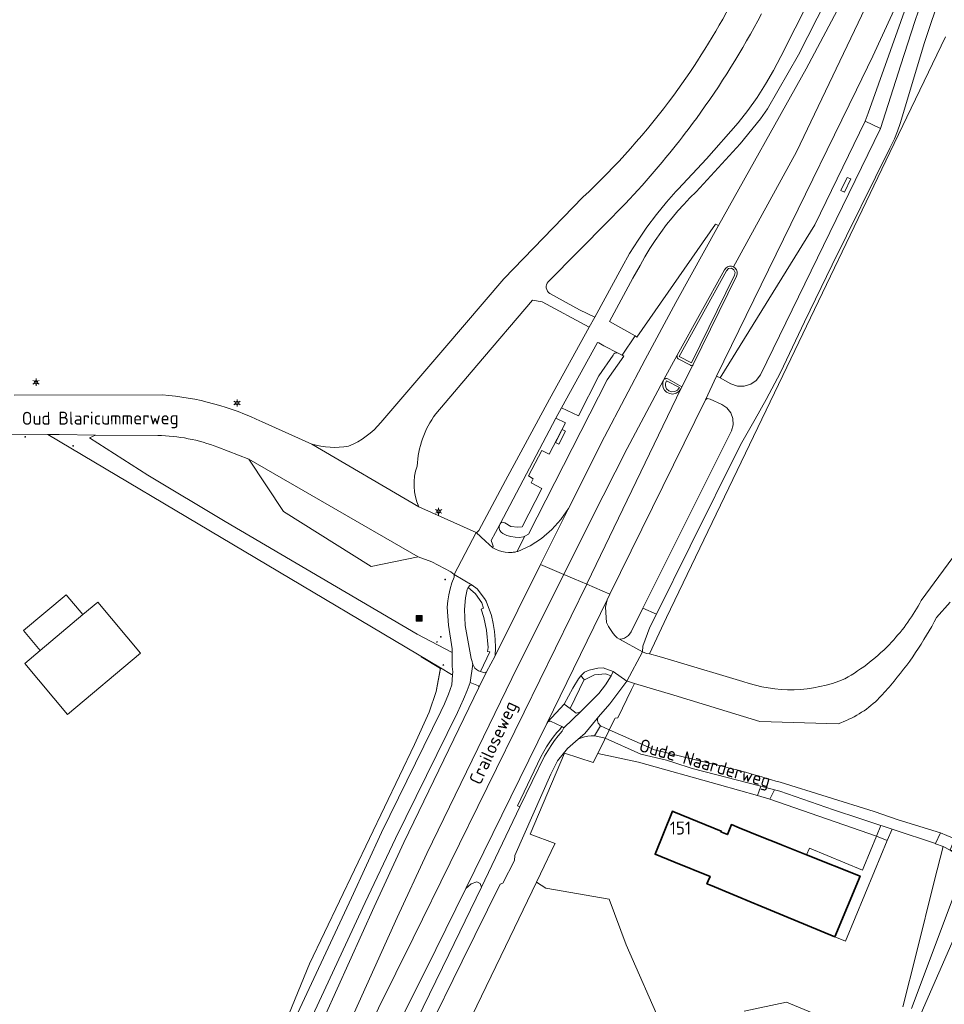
# Model space of a CAD drawing. Header units: metres. Extents: x 140853 to 145288, y 474558 to 480269.
# Tile 135 of 256: x 142909 to 143038, y 476568 to 476705. Entities that reach past the tile are written whole.
import ezdxf
from ezdxf.enums import TextEntityAlignment as Align

# ---------------------------------------------------------------- set-up
doc = ezdxf.new("R2010")
doc.units = ezdxf.units.M
doc.header["$MEASUREMENT"] = 0
for name, color, linetype, lineweight in [('B-WE-GR-BOS_GEMENGD-G', 40, 'Continuous', 13), ('B-WE-GR-BOS_LOOF-G', 40, 'Continuous', 13), ('B-WE-GR-GRAS-G', 60, 'Continuous', 13), ('B-WE-GR-GRAS_KRUIDENRIJK-G', 80, 'Continuous', 18), ('B-WE-GR-HEIDE-G', 200, 'Continuous', 13), ('B-WE-IE-MEUBILAIR_WEGMEUBILAIR-S', 7, 'Continuous', 18), ('B-WE-IE-TERREINAFSCHEIDING_KUNSTMATIG_HEKWERK-G', 20, 'IE-TERREINAFSCHEIDING-KUNSTMATIG', 18), ('B-WE-KL-ET_LS_OV_LICHTMAST-S', 190, 'Continuous', 18), ('B-WE-OG-BEBOUWING-G', 7, 'Continuous', 35), ('B-WE-OG-BEBOUWING_BIJGEBOUW-G', 7, 'Continuous', 18), ('B-WE-OG-BEBOUWING_HUISNUMMER-T18', 10, 'Continuous', 18), ('B-WE-OG-BEBOUWING_LUIFEL-G', 7, 'Continuous', 18), ('B-WE-OG-BEBOUWING_STRAATNAAM-T18', 10, 'Continuous', 18), ('B-WE-OG-TERREIN_ERF-G', 7, 'Continuous', 18), ('B-WE-VH-ONVERHARD-G', 252, 'Continuous', 18), ('B-WE-VH-VERHARDING_ASFALT-G', 252, 'Continuous', 18), ('B-WE-VH-VERHARDING_BETON-G', 252, 'Continuous', 18), ('B-WE-VH-VERHARDING_BETONSTRAATSTEEN-G', 252, 'Continuous', 18), ('B-WE-VH-VERHARDING_GRASBETONSTEEN-G', 70, 'Continuous', 18), ('B-WE-VH-VERHARDING_HALFVERHARDING-G', 252, 'Continuous', 18), ('B-WE-VH-VERHARDING_HALFVERHARDING_GRAVEL-G', 252, 'Continuous', 18), ('B-WE-VH-VERHARDING_TEGEL-G', 252, 'Continuous', 18), ('X-XX-XX-ALGEMEEN-S', 7, 'Continuous', 18)]:
    doc.layers.add(name, color=color, linetype=linetype, lineweight=lineweight)
doc.styles.add('NLCS-ISO', font='txt')
doc.linetypes.add('IE-TERREINAFSCHEIDING-KUNSTMATIG', pattern='A,4,[82,NLCS.shx,S=0.75,R=90,X=0,Y=0],4,-2', length=10)

# ---------------------------------------------------------------- blocks, each defined once
blk = doc.blocks.new('SIE-WEG_AFVALBAK-SO')
at = {"linetype": 'ByBlock', "lineweight": 18}
h = blk.add_hatch(color=0, dxfattribs=at)
h.dxf.hatch_style = 1
h.paths.add_polyline_path([(-1.5, -1.5), (1.5, -1.5), (1.5, 1.5), (-1.5, 1.5)])
at = {"color": 0, "linetype": 'ByBlock', "lineweight": 18}
for points in [[(-2, -2), (2, -2), (2, 2), (-2, 2)], [(-1.5, -1.5), (1.5, -1.5), (1.5, 1.5), (-1.5, 1.5)]]:
    blk.add_lwpolyline(points, close=True, dxfattribs=at)
blk = doc.blocks.new('SIE-WEG_AFVALBAK_TYPE_01')
for radius in [0.25, 0.156]:
    blk.add_circle((0, 0), radius)
blk = doc.blocks.new('B-SIE-WEG_LICHTMAST-SO')
at = {"ltscale": 0.1}
for p, q in [((-1.1, 0.63), (-2.19, 1.27)), ((0, 1.27), (0, 2.53)), ((1.1, 0.63), (2.19, 1.27)), ((-1.1, -0.63), (-2.19, -1.27)), ((0, -1.27), (0, -2.53)), ((1.1, -0.63), (2.19, -1.27))]:
    blk.add_line(p, q, dxfattribs=at)
at = {"flags": 128}
for points in [[(-1.16, 0.5), (1.16, 0.5)], [(-1.16, -0.5), (1.16, -0.5)]]:
    blk.add_lwpolyline(points, dxfattribs=at)
at = {"ltscale": 0.1}
blk.add_circle((0, 0), 1.27, dxfattribs=at)
at = {"style": 'NLCS-ISO'}
blk.add_attdef('TYPE', text='', height=1.8, dxfattribs=at).set_placement((0, 2.53), align=Align.BOTTOM_CENTER)

msp = doc.modelspace()

# ---------------------------------------------------------------- linework, layer by layer
at = {"layer": 'B-WE-GR-BOS_GEMENGD-G', "ltscale": 0.2, "flags": 128}
for points in [[(142908.301, 476652.841), (142928.941, 476652.876), (142928.941, 476652.876, -0.0933097), (142942.799, 476649.107), (142942.799, 476649.107), (142949.696, 476646.015), (142949.696, 476646.015, 0.1154523), (142954.798, 476645.744), (142954.798, 476645.744, 0.1245964), (142959.309, 476649.026), (142959.309, 476649.026), (142968.181, 476659.4), (142976.404, 476668.984), (142987.364, 476680.333), (142987.364, 476680.333, 0.0467156), (143000, 476694.541), (143000, 476694.541, 0.0378891), (143008.194, 476707.677), (143008.194, 476707.677), (143025.283, 476750), (143030.163, 476761.616), (143038.839, 476784.953), (143047.114, 476813.136)], [(143012.206, 476705.835, -0.0360078), (143003.145, 476691.315), (143003.145, 476691.315, -0.0108779), (143000, 476687.193), (143000, 476687.193, -0.0287074), (142990.892, 476677.036), (142990.892, 476677.036), (142982.539, 476668.581), (142982.539, 476668.581, 0.4652907), (142982.77, 476666.98), (142982.77, 476666.98), (142986.896, 476664.693), (142989.011, 476663.689), (142992.799, 476670.577), (142993.874, 476672.503), (142995.035, 476674.379), (142996.277, 476676.202), (142997.6, 476677.967), (142999, 476679.672), (142999.319, 476680.039), (142999.641, 476680.404), (142999.967, 476680.765), (143000.297, 476681.123), (143000.63, 476681.477), (143004.556, 476685.681), (143008.969, 476690.669), (143010.321, 476692.405), (143011.591, 476694.202), (143012.776, 476696.056), (143013.875, 476697.962), (143014.885, 476699.917), (143020.899, 476711.879)]]:
    msp.add_lwpolyline(points, format="xyb", dxfattribs=at)
at = {"layer": 'B-WE-GR-BOS_LOOF-G', "ltscale": 0.2, "flags": 128}
for points in [[(143037.768, 476702.631), (143030.044, 476686.556), (143015.719, 476656.726), (142999, 476621.914), (142996.635, 476616.88), (142997.962, 476616.486), (143000, 476615.88), (143009.612, 476613.024), (143009.612, 476613.024, 0.188218), (143023.787, 476613.382), (143023.787, 476613.382, 0.0763334), (143030.281, 476618.496), (143030.281, 476618.496, 0.0657319), (143034.414, 476624.285), (143034.414, 476624.285), (143037.49, 476628.472), (143040.885, 476633.075)], [(143038.435, 476624.035), (143036.533, 476621.932), (143036.533, 476621.932, -0.0579186), (143030.164, 476612.498), (143030.164, 476612.498, -0.0139781), (143028.323, 476610.471), (143028.323, 476610.471, -0.1069585), (143022.869, 476607.148), (143022.869, 476607.148), (143011.977, 476607.44), (143000, 476611.091), (142994.538, 476612.756), (142994.114, 476611.882), (142992.216, 476607.968), (142991.856, 476607.932), (142991.046, 476606.289), (142997.325, 476603.492), (143005.124, 476601.63), (143005.124, 476601.63, -0.0149867), (143014.808, 476598.993), (143014.808, 476598.993), (143027.865, 476594.913), (143031.218, 476593.772), (143037.077, 476591.977), (143037.975, 476591.601)]]:
    msp.add_lwpolyline(points, format="xyb", dxfattribs=at)
msp.add_lwpolyline([(143107.677, 476564.139), (143073.945, 476574.987), (143071.762, 476575.703), (143070.247, 476576.2), (143066.434, 476577.516), (143060.919, 476579.979), (143057.056, 476581.511), (143050.384, 476584.42), (143043.363, 476587.435), (143033.757, 476565.421)], dxfattribs=at)
msp.add_lwpolyline([(142969.947, 476562.373), (142982.125, 476563.642), (142996.049, 476564.566), (142998.454, 476564.903), (142993.397, 476576.382), (142991.031, 476582.757), (142982.201, 476584.295), (142980.913, 476585.091), (142976.615, 476576.187), (142969.947, 476562.373)], close=True, dxfattribs=at)
at = {"layer": 'B-WE-GR-GRAS-G', "ltscale": 0.2, "flags": 128}
for points in [[(143012.097, 476598.451), (143002.557, 476600.929), (143000, 476601.745), (142999, 476602.064), (142995.451, 476602.928), (142990.474, 476605.111), (142990.379, 476604.917), (142989.429, 476602.978), (142995.101, 476601.808), (143006.345, 476598.627), (143011.661, 476597.17), (143012.097, 476598.451)], [(143028.194, 476591.504), (143028.78, 476592.987), (143025.874, 476593.949), (143022.219, 476595.159), (143014.747, 476597.763), (143013.99, 476597.96), (143013.374, 476596.639), (143028.194, 476591.504)], [(143029.671, 476590.891), (143030.353, 476592.467), (143028.977, 476592.922), (143028.78, 476592.987), (143028.194, 476591.504), (143029.671, 476590.891)]]:
    msp.add_lwpolyline(points, close=True, dxfattribs=at)
at = {"layer": 'B-WE-GR-GRAS_KRUIDENRIJK-G', "ltscale": 0.2, "flags": 128}
for points in [[(143036.69, 476713.705), (143034.637, 476714.631), (143034.619, 476714.589), (143034.678, 476713.529), (143027.049, 476692.05), (143026.632, 476690.936), (143028.745, 476689.907), (143031.552, 476698.77), (143032.522, 476701.777), (143033.521, 476704.774), (143034.549, 476707.761), (143035.606, 476710.738), (143036.69, 476713.705)], [(142991.588, 476658.409), (142991.671, 476658.552), (142991.796, 476658.659), (142991.949, 476658.719), (142992.114, 476658.726), (142992.28, 476658.673), (142990.275, 476659.701), (142989.612, 476660.087), (142989.408, 476660.153), (142984.408, 476651.077), (142986.772, 476649.955), (142989.583, 476655.516), (142991.588, 476658.409)], [(143008.013, 476647.882), (143008.252, 476648.71), (143008.224, 476649.572), (143007.931, 476650.383), (143007.401, 476651.064), (143006.688, 476651.548), (143005.056, 476652.263), (143004.654, 476652.339), (143004.408, 476652.187), (142991.132, 476625.148), (142990.738, 476624.345), (142990.515, 476623.359), (142990.603, 476621.901), (142990.678, 476621.23), (142990.928, 476620.653), (142991.298, 476620.087), (142991.589, 476619.68), (142991.842, 476619.361), (142991.982, 476619.21), (142992.146, 476619.071), (142992.469, 476618.89), (142992.676, 476618.91), (142993.165, 476619.049), (142993.694, 476619.398), (142994.081, 476619.935), (142995.706, 476623.195), (143008.013, 476647.882)], [(142980.481, 476641.212), (142979.809, 476641.588), (142981.672, 476645.111), (142982.691, 476644.599), (142984.936, 476648.989), (142983.633, 476649.643), (142975.886, 476634.943), (142975.983, 476635.057), (142976.113, 476635.132), (142976.26, 476635.159), (142976.408, 476635.136), (142976.539, 476635.064), (142977.381, 476634.576), (142978.331, 476634.462), (142978.918, 476634.526), (142981.667, 476639.86), (142980.181, 476640.614), (142980.481, 476641.212)], [(142979.322, 476633.203), (142979.119, 476633.137), (142978.533, 476633.056), (142977.941, 476633.06), (142977.356, 476633.151), (142976.791, 476633.326), (142976.257, 476633.581), (142976.021, 476633.755), (142975.849, 476633.992), (142975.755, 476634.269), (142975.749, 476634.562), (142975.832, 476634.843), (142974.617, 476632.6), (142974.796, 476632.127), (142974.903, 476631.843), (142974.844, 476631.611), (142975.215, 476631.421), (142975.65, 476631.224), (142976.106, 476631.077), (142976.575, 476630.983), (142977.051, 476630.944), (142977.529, 476630.959), (142977.666, 476630.974), (142977.803, 476630.993), (142977.939, 476631.016), (142978.075, 476631.044), (142978.209, 476631.077), (142978.337, 476631.106), (142978.308, 476631.212), (142979.322, 476633.203)], [(142971.441, 476626.091), (142971.273, 476625.822), (142971.042, 476624.627), (142970.906, 476623.011), (142971.026, 476620.815), (142971.86, 476616.205), (142971.991, 476615.774), (142972.001, 476615.7), (142972.014, 476615.627), (142972.031, 476615.554), (142972.051, 476615.482), (142972.074, 476615.412), (142972.201, 476615.134), (142972.376, 476614.884), (142972.595, 476614.671), (142972.849, 476614.501), (142973.129, 476614.381), (142974.438, 476617.13), (142974.129, 476617.165), (142974.195, 476617.736), (142973.996, 476620.162), (142973.603, 476621.903), (142973.24, 476623.058), (142973.579, 476623.212), (142973.337, 476623.937), (142972.433, 476625.207), (142971.441, 476626.091)], [(142987.533, 476613.303), (142987.085, 476613.8), (142986.75, 476613.38), (142985.988, 476612.1), (142984.784, 476609.876), (142985.601, 476609.249), (142987.533, 476613.303)], [(142991.292, 476613.777), (142990.502, 476614.093), (142988.966, 476613.955), (142987.588, 476613.241), (142987.533, 476613.303), (142985.601, 476609.249), (142986.438, 476608.606), (142986.794, 476608.681), (142987.119, 476608.883), (142989.585, 476611.347), (142990.503, 476612.538), (142991.292, 476613.777)], [(142993.564, 476613.053), (142993.493, 476613.074), (142991.13, 476609.903), (142989.56, 476608.077), (142989.467, 476607.924), (142989.414, 476607.753), (142989.405, 476607.575), (142989.441, 476607.399), (142989.519, 476607.238), (142989.821, 476606.839), (142991.046, 476606.289), (142991.856, 476607.932), (142992.216, 476607.968), (142994.114, 476611.882), (142994.538, 476612.756), (142994.537, 476612.756), (142993.564, 476613.053)], [(142978.619, 476595.578), (142978.27, 476595.726), (142981.545, 476602.547), (142981.924, 476603.256), (142982.334, 476603.948), (142982.774, 476604.622), (142983.242, 476605.275), (142983.739, 476605.908), (142984.164, 476606.35), (142984.426, 476606.731), (142982.855, 476607.478), (142982.509, 476607.392), (142982.361, 476607.19), (142971.104, 476584.248), (142971.832, 476584.874), (142972.629, 476585.135), (142973.119, 476584.919), (142973.265, 476584.425), (142978.619, 476595.578)]]:
    msp.add_lwpolyline(points, close=True, dxfattribs=at)
for points in [[(143037.194, 476708.802), (143034.868, 476701.861), (143031.484, 476690.585), (143031.096, 476689.539), (143030.67, 476688.455), (143030.041, 476687.156), (143022.038, 476670.947), (143018.184, 476663.033), (143014.825, 476655.995), (143012.861, 476652.217), (143011.334, 476649.483), (143009.29, 476645.909), (143002.303, 476631.832), (142997.586, 476622.392), (142996.681, 476620.581), (142995.691, 476617.918), (142995.676, 476617.15), (142996.235, 476616.902), (142996.635, 476616.88), (142999, 476621.914), (143015.719, 476656.726), (143030.044, 476686.556), (143037.768, 476702.631)], [(143021.218, 476707.836), (143017.343, 476700.165), (143013.039, 476692.629), (143012.059, 476691.235), (143009.242, 476687.793), (143003.119, 476681.105), (143002.24, 476680.242), (143001.388, 476679.353), (143000.563, 476678.439), (142999.767, 476677.499), (142999, 476676.536), (142998.191, 476675.451), (142997.42, 476674.339), (142996.686, 476673.202), (142995.991, 476672.04), (142995.336, 476670.856), (142994.315, 476669.102), (142991.06, 476663.074), (142994.634, 476661.057), (142994.872, 476660.911), (143005.785, 476676.615), (143006.209, 476676.397), (143018.404, 476698.197), (143022.739, 476706.329)], [(142946.389, 476564.052), (142955.197, 476582.912), (142959.395, 476592.023), (142967.614, 476608.856), (142968.153, 476609.896), (142968.699, 476611.227), (142969.152, 476612.548), (142969.262, 476613.921), (142969.262, 476613.921), (142969.101, 476614.006), (142967.605, 476614.896), (142966.972, 476611.6), (142966.012, 476608.762), (142963.986, 476604.252), (142949.359, 476573.753), (142941.622, 476554.827)], [(142949.8, 476562.682), (142958.369, 476581.661), (142962.506, 476590.619), (142972.897, 476612.19), (142972.897, 476612.19), (142972.871, 476612.41), (142971.7, 476612.894), (142971.289, 476611.764), (142970.797, 476610.533), (142969.938, 476608.721), (142961.328, 476591.193), (142957.093, 476582.286), (142948.31, 476563.347)], [(142969.947, 476562.373), (142976.615, 476576.187), (142980.913, 476585.091), (142981.491, 476586.289), (142983.485, 476590.42), (142983.51, 476590.472), (142980.067, 476591.781), (142984.824, 476603.047), (142988.824, 476601.743), (142989.429, 476602.978), (142990.379, 476604.917), (142990.379, 476604.917), (142990.474, 476605.111), (142989.011, 476605.453), (142989.005, 476605.453), (142988.542, 476605.462), (142988.075, 476605.42), (142987.615, 476605.329), (142987.168, 476605.19), (142986.738, 476605.004), (142985.249, 476603.717), (142983.854, 476601.994), (142982.937, 476600.146), (142977.928, 476588.81), (142977.856, 476588.124), (142976.247, 476584.989), (142975.866, 476584.847), (142970.588, 476574.128), (142960.698, 476553.908)], [(142958.891, 476554.808), (142968.755, 476575.031), (142973.265, 476584.425), (142973.265, 476584.425), (142973.119, 476584.919), (142972.629, 476585.135), (142971.832, 476584.874), (142971.104, 476584.248), (142966.942, 476575.766), (142957.27, 476556.308)]]:
    msp.add_lwpolyline(points, dxfattribs=at)
for points in [[(142981.723, 476665.793), (142980.36, 476666.035), (142972.615, 476656.963), (142966.912, 476650.216), (142966.912, 476650.216, 0.1449683), (142964.33, 476642.96), (142964.33, 476642.96, 0.1981256), (142964.591, 476637.312), (142964.591, 476637.312), (142972.546, 476633.719), (142972.656, 476633.753), (142972.918, 476633.996), (142976.612, 476640.957), (142982.747, 476652.257), (142988.226, 476662.273), (142981.723, 476665.793)], [(142919.645, 476647.246), (142918.815, 476646.873), (142926.901, 476641.719), (142937.671, 476635.272), (142964.32, 476619.61), (142969.22, 476617.059), (142969.221, 476617.552), (142968.714, 476620.841), (142968.519, 476623.352), (142968.602, 476624.209), (142968.74, 476625.059), (142968.93, 476625.899), (142969.172, 476626.725), (142969.466, 476627.534), (142969.501, 476627.898), (142969.024, 476628.271), (142966.367, 476629.651), (142964.463, 476630.328), (142957.967, 476629.017), (142945.739, 476636.662), (142940.935, 476643.944), (142936.617, 476645.598), (142936.617, 476645.598, 0.088383), (142928.29, 476647.218), (142928.29, 476647.218), (142919.645, 476647.246)]]:
    msp.add_lwpolyline(points, format="xyb", close=True, dxfattribs=at)
at = {"layer": 'B-WE-GR-HEIDE-G', "ltscale": 0.2, "flags": 128}
for points in [[(143033.069, 476567.541), (143040.663, 476587.809), (143040.414, 476588.261), (143038.403, 476589.569), (143037.449, 476590.047), (143036.223, 476585.207), (143033.761, 476575.304), (143031.857, 476567.774)], [(143030.184, 476562.383), (143015.688, 476568.428), (143009.784, 476567.185)]]:
    msp.add_lwpolyline(points, dxfattribs=at)
at = {"layer": 'B-WE-IE-TERREINAFSCHEIDING_KUNSTMATIG_HEKWERK-G', "ltscale": 0.2, "flags": 128}
msp.add_lwpolyline([(142964.91, 476616.452), (142967.594, 476614.838), (142966.972, 476611.6), (142966.012, 476608.762), (142963.986, 476604.252), (142949.359, 476573.753), (142936.079, 476541.269), (142926.495, 476522.854), (142913.313, 476500), (142912.714, 476499)], dxfattribs=at)
at = {"layer": 'B-WE-OG-BEBOUWING-G', "ltscale": 0.2, "flags": 128}
msp.add_lwpolyline([(143000, 476587.944), (143005.042, 476585.911), (143004.788, 476585.298), (143004.62, 476584.893), (143005.089, 476584.699), (143011.326, 476582.111), (143011.557, 476582.015), (143022.391, 476577.52), (143025.894, 476585.962), (143018.46, 476588.919), (143014.993, 476590.298), (143014.662, 476590.431), (143012.077, 476591.473), (143009.107, 476592.671), (143008.021, 476593.109), (143007.756, 476592.453), (143007.463, 476591.727), (143006.564, 476592.09), (143006.617, 476592.22), (143000, 476594.888), (142999.818, 476594.961), (142997.41, 476588.988), (143000, 476587.944)], close=True, dxfattribs=at)
at = {"layer": 'B-WE-OG-BEBOUWING_BIJGEBOUW-G', "ltscale": 0.2, "flags": 128}
msp.add_lwpolyline([(142911.931, 476617.325), (142909.786, 476615.526), (142915.737, 476608.431), (142925.891, 476616.948), (142919.94, 476624.043), (142917.869, 476622.306), (142911.931, 476617.325)], close=True, dxfattribs=at)
at = {"layer": 'B-WE-OG-BEBOUWING_LUIFEL-G', "ltscale": 0.2, "flags": 128}
msp.add_lwpolyline([(142911.931, 476617.325), (142917.869, 476622.306), (142915.555, 476625.064), (142909.618, 476620.083), (142911.931, 476617.325)], close=True, dxfattribs=at)
at = {"layer": 'B-WE-OG-TERREIN_ERF-G', "ltscale": 0.2, "flags": 128}
for points in [[(142941.622, 476554.827), (142949.359, 476573.753), (142963.986, 476604.252), (142966.012, 476608.762), (142966.972, 476611.6), (142967.605, 476614.896), (142913.02, 476647.356), (142902.449, 476647.383)], [(143031.857, 476567.774), (143033.761, 476575.304), (143036.223, 476585.207), (143037.449, 476590.047), (143036.37, 476590.454), (143036.379, 476590.472), (143030.51, 476592.415), (143030.353, 476592.467), (143029.671, 476590.891), (143027.899, 476586.621), (143023.869, 476576.907), (143022.391, 476577.52), (143011.557, 476582.015), (143011.326, 476582.111), (143005.089, 476584.699), (143004.62, 476584.893), (143004.788, 476585.298), (143005.042, 476585.911), (143000, 476587.944), (142997.41, 476588.988), (142999.818, 476594.961), (143000, 476594.888), (143006.617, 476592.22), (143006.564, 476592.09), (143007.463, 476591.727), (143007.756, 476592.453), (143008.021, 476593.109), (143009.107, 476592.671), (143012.077, 476591.473), (143014.662, 476590.431), (143014.993, 476590.298), (143018.46, 476588.919), (143018.85, 476589.859), (143026.239, 476586.793), (143026.422, 476587.234), (143028.194, 476591.504), (143013.374, 476596.639), (143011.661, 476597.17), (143006.345, 476598.627), (142995.101, 476601.808), (142989.429, 476602.978), (142988.824, 476601.743), (142984.824, 476603.047), (142980.067, 476591.781), (142980.067, 476591.781), (142983.51, 476590.472), (142983.485, 476590.42), (142981.491, 476586.289), (142980.913, 476585.091), (142982.201, 476584.295), (142991.031, 476582.757), (142993.397, 476576.382), (142998.454, 476564.903)], [(143009.784, 476567.185), (143015.688, 476568.428), (143030.184, 476562.383)]]:
    msp.add_lwpolyline(points, dxfattribs=at)
msp.add_lwpolyline([(143018.46, 476588.919), (143025.894, 476585.962), (143022.391, 476577.52), (143023.869, 476576.907), (143027.899, 476586.621), (143029.671, 476590.891), (143028.194, 476591.504), (143026.422, 476587.234), (143026.239, 476586.793), (143018.85, 476589.859), (143018.46, 476588.919)], close=True, dxfattribs=at)
at = {"layer": 'B-WE-VH-ONVERHARD-G', "ltscale": 0.2, "flags": 128}
msp.add_lwpolyline([(142918.815, 476646.873), (142919.645, 476647.246), (142914.561, 476647.352), (142913.02, 476647.356), (142967.605, 476614.896), (142969.101, 476614.006), (142969.262, 476613.921), (142969.297, 476614.359), (142969.218, 476615.093), (142969.22, 476617.059), (142964.32, 476619.61), (142937.671, 476635.272), (142926.901, 476641.719), (142918.815, 476646.873)], close=True, dxfattribs=at)
msp.add_lwpolyline([(143033.757, 476565.421), (143043.363, 476587.435), (143042.925, 476587.623), (143038.423, 476589.615), (143038.403, 476589.569), (143040.414, 476588.261), (143040.663, 476587.809), (143033.069, 476567.541)], dxfattribs=at)
at = {"layer": 'B-WE-VH-VERHARDING_ASFALT-G', "ltscale": 0.2, "flags": 128}
for points in [[(143031.147, 476716.203), (143028.207, 476717.528), (143022.739, 476706.329), (143018.404, 476698.197), (143006.209, 476676.397), (143000.293, 476665.697), (142996.031, 476657.792), (142990.399, 476647.022), (142985.388, 476637.086), (142981.487, 476629.269), (142984.717, 476627.889), (142988.522, 476635.514), (142993.518, 476645.42), (142998.597, 476654.922), (142998.633, 476654.99), (143000.498, 476658.397), (143007.06, 476670.246), (143007.231, 476670.484), (143007.467, 476670.657), (143007.746, 476670.747), (143008.039, 476670.746), (143008.317, 476670.654), (143017.047, 476686.649), (143031.147, 476716.203)], [(143002.644, 476656.983), (143002.562, 476656.938), (143002.5, 476656.925), (143002.436, 476656.927), (143002.375, 476656.944), (143002.319, 476656.976), (143000.616, 476657.892), (143000.54, 476657.973), (143000.488, 476658.071), (143000.463, 476658.18), (143000.466, 476658.291), (143000.498, 476658.397), (142998.633, 476654.99), (142998.708, 476655.057), (142998.776, 476655.092), (142998.848, 476655.117), (142998.924, 476655.132), (142999, 476655.135), (142999.18, 476655.098), (143001.134, 476654.001), (143002.644, 476656.983)], [(142984.717, 476627.889), (142986.155, 476627.274), (142987.904, 476626.527), (142987.984, 476626.69), (143000.992, 476653.712), (143000.712, 476653.343), (143000.325, 476653.09), (142999.874, 476652.985), (142999.414, 476653.038), (142999, 476653.245), (142998.737, 476653.502), (142998.553, 476653.822), (142998.464, 476654.179), (142998.475, 476654.547), (142998.597, 476654.922), (142993.518, 476645.42), (142988.522, 476635.514), (142984.717, 476627.889)], [(142940.935, 476643.944), (142945.739, 476636.662), (142957.967, 476629.017), (142964.463, 476630.328), (142940.935, 476643.944)], [(142981.487, 476629.269), (142985.388, 476637.086), (142984.33, 476635.528), (142983.072, 476634.126), (142981.635, 476632.908), (142980.047, 476631.895), (142978.337, 476631.106), (142978.209, 476631.077), (142978.075, 476631.044), (142977.939, 476631.016), (142977.803, 476630.993), (142977.666, 476630.974), (142977.529, 476630.959), (142977.051, 476630.944), (142976.575, 476630.983), (142976.106, 476631.077), (142975.65, 476631.224), (142975.215, 476631.421), (142974.844, 476631.611), (142973.834, 476632.538), (142972.546, 476633.719), (142969.501, 476627.898), (142971.988, 476626.427), (142972.692, 476625.893), (142973.703, 476624.575), (142973.913, 476624.16), (142974.663, 476622.183), (142974.909, 476621.083), (142975.083, 476619.969), (142975.183, 476618.846), (142975.209, 476617.718), (142975.161, 476616.592), (142981.487, 476629.269)], [(142939.467, 476538.678), (142942.634, 476537.171), (142947.444, 476548.097), (142953.013, 476561.278), (142961.558, 476580.205), (142965.674, 476589.116), (142978.306, 476615.041), (142984.717, 476627.889), (142981.487, 476629.269), (142975.161, 476616.592), (142973.972, 476614.36), (142972.897, 476612.19), (142962.506, 476590.619), (142958.369, 476581.661), (142949.8, 476562.682), (142944.225, 476549.486), (142939.467, 476538.678)], [(142943.428, 476536.793), (142946.056, 476541.789), (142954.134, 476557.875), (142963.798, 476577.318), (142979.212, 476608.732), (142987.904, 476626.527), (142986.155, 476627.274), (142984.717, 476627.889), (142978.306, 476615.041), (142965.674, 476589.116), (142961.558, 476580.205), (142953.013, 476561.278), (142947.444, 476548.097), (142942.634, 476537.171), (142942.734, 476537.123), (142943.428, 476536.793)], [(142987.904, 476626.527), (142979.212, 476608.732), (142963.798, 476577.318), (142954.134, 476557.875), (142946.056, 476541.789), (142943.428, 476536.793), (142946.597, 476535.285), (142949.174, 476540.186), (142957.27, 476556.308), (142966.942, 476575.766), (142971.104, 476584.248), (142982.361, 476607.19), (142990.738, 476624.345), (142991.132, 476625.148), (142987.904, 476626.527)], [(142991.57, 476614.398), (142993.493, 476613.074), (142995.676, 476617.15), (142992.469, 476618.89), (142992.146, 476619.071), (142991.982, 476619.21), (142991.842, 476619.361), (142991.589, 476619.68), (142991.298, 476620.087), (142990.928, 476620.653), (142990.678, 476621.23), (142990.603, 476621.901), (142990.515, 476623.359), (142990.738, 476624.345), (142982.361, 476607.19), (142982.509, 476607.392), (142984.784, 476609.876), (142985.988, 476612.1), (142986.75, 476613.38), (142987.085, 476613.8), (142987.619, 476614.33), (142988.262, 476614.607), (142989.447, 476614.87), (142990.185, 476614.92), (142991.57, 476614.398)], [(142997.586, 476622.392), (142995.706, 476623.195), (142994.081, 476619.935), (142993.694, 476619.398), (142993.165, 476619.049), (142992.676, 476618.91), (142992.469, 476618.89), (142995.676, 476617.15), (142995.691, 476617.918), (142996.681, 476620.581), (142997.586, 476622.392)], [(142973.972, 476614.36), (142973.677, 476614.196), (142973.129, 476614.381), (142972.849, 476614.501), (142972.595, 476614.671), (142972.376, 476614.884), (142972.201, 476615.134), (142972.074, 476615.412), (142971.7, 476612.894), (142972.871, 476612.41), (142972.897, 476612.19), (142973.972, 476614.36)]]:
    msp.add_lwpolyline(points, close=True, dxfattribs=at)
for points in [[(143031.147, 476716.203), (143017.047, 476686.649), (143008.317, 476670.654), (143008.552, 476670.48), (143008.722, 476670.241), (143008.809, 476669.961), (143008.804, 476669.669), (143008.708, 476669.392), (143002.716, 476657.075), (143002.685, 476657.025), (143002.644, 476656.983), (143001.134, 476654.001), (143001.021, 476653.773), (143001.007, 476653.742), (143000.992, 476653.712), (142987.984, 476626.69), (142987.904, 476626.527), (142991.132, 476625.148), (143004.408, 476652.187), (143005.931, 476655.487), (143005.931, 476655.487), (143015.259, 476674.536), (143025.399, 476695.297), (143027.657, 476699.966), (143030.361, 476705.781)], [(143020.899, 476711.879), (143014.885, 476699.917), (143013.875, 476697.962), (143012.776, 476696.056), (143011.591, 476694.202), (143010.321, 476692.405), (143008.969, 476690.669), (143004.556, 476685.681), (143000.63, 476681.477), (143000.297, 476681.123), (142999.967, 476680.765), (142999.641, 476680.404), (142999.319, 476680.039), (142999, 476679.672), (142997.6, 476677.967), (142996.277, 476676.202), (142995.035, 476674.379), (142993.874, 476672.503), (142992.799, 476670.577), (142989.011, 476663.689), (142988.226, 476662.273), (142982.747, 476652.257), (142976.612, 476640.957), (142972.918, 476633.996), (142972.656, 476633.753), (142972.546, 476633.719), (142973.834, 476632.538), (142974.844, 476631.611), (142974.903, 476631.843), (142974.796, 476632.127), (142974.617, 476632.6), (142975.832, 476634.843), (142975.886, 476634.943), (142983.633, 476649.643), (142984.408, 476651.077), (142989.408, 476660.153), (142989.612, 476660.087), (142990.275, 476659.701), (142992.28, 476658.673), (142992.28, 476658.673), (142992.813, 476658.389), (142994.634, 476661.057), (142991.06, 476663.074), (142994.315, 476669.102), (142995.336, 476670.856), (142995.991, 476672.04), (142996.686, 476673.202), (142997.42, 476674.339), (142998.191, 476675.451), (142999, 476676.536), (142999.767, 476677.499), (143000.563, 476678.439), (143001.388, 476679.353), (143002.24, 476680.242), (143003.119, 476681.105), (143009.242, 476687.793), (143012.059, 476691.235), (143013.039, 476692.629), (143017.343, 476700.165), (143021.218, 476707.836)], [(143034.549, 476707.761), (143033.521, 476704.774), (143032.522, 476701.777), (143031.552, 476698.77), (143028.745, 476689.907), (143012.048, 476655.644), (143011.48, 476654.884), (143010.705, 476654.338), (143009.799, 476654.058), (143008.851, 476654.071), (143007.953, 476654.378), (143006.461, 476655.218), (143005.931, 476655.487), (143004.408, 476652.187), (143004.654, 476652.339), (143005.056, 476652.263), (143006.688, 476651.548), (143007.401, 476651.064), (143007.931, 476650.383), (143008.224, 476649.572), (143008.252, 476648.71), (143008.013, 476647.882), (142995.706, 476623.195), (142997.586, 476622.392), (143002.303, 476631.832), (143009.29, 476645.909), (143011.334, 476649.483), (143012.861, 476652.217), (143014.825, 476655.995), (143018.184, 476663.033), (143022.038, 476670.947), (143030.041, 476687.156), (143030.67, 476688.455), (143031.096, 476689.539), (143031.484, 476690.585), (143034.868, 476701.861), (143034.868, 476701.861), (143037.194, 476708.802)], [(142948.31, 476563.347), (142957.093, 476582.286), (142961.328, 476591.193), (142969.938, 476608.721), (142970.797, 476610.533), (142971.289, 476611.764), (142971.7, 476612.894), (142971.7, 476612.894), (142972.074, 476615.412), (142972.051, 476615.482), (142972.031, 476615.554), (142972.014, 476615.627), (142972.001, 476615.7), (142971.991, 476615.774), (142971.86, 476616.205), (142971.026, 476620.815), (142970.906, 476623.011), (142971.042, 476624.627), (142971.273, 476625.822), (142971.441, 476626.091), (142971.641, 476626.341), (142971.988, 476626.427), (142969.501, 476627.898), (142969.466, 476627.534), (142969.172, 476626.725), (142968.93, 476625.899), (142968.74, 476625.059), (142968.602, 476624.209), (142968.519, 476623.352), (142968.714, 476620.841), (142969.221, 476617.552), (142969.22, 476617.059), (142969.218, 476615.093), (142969.297, 476614.359), (142969.262, 476613.921), (142969.152, 476612.548), (142968.699, 476611.227), (142968.153, 476609.896), (142967.614, 476608.856), (142959.395, 476592.023), (142955.197, 476582.912), (142946.389, 476564.052)], [(142960.698, 476553.908), (142970.588, 476574.128), (142975.866, 476584.847), (142976.247, 476584.989), (142977.856, 476588.124), (142977.928, 476588.81), (142982.937, 476600.146), (142983.854, 476601.994), (142985.249, 476603.717), (142986.738, 476605.004), (142987.632, 476605.777), (142989.366, 476607.851), (142989.56, 476608.077), (142991.13, 476609.903), (142993.493, 476613.074), (142991.57, 476614.398), (142991.292, 476613.777), (142990.503, 476612.538), (142989.585, 476611.347), (142987.119, 476608.883), (142984.746, 476606.58), (142984.511, 476606.124), (142983.959, 476605.47), (142983.435, 476604.792), (142982.942, 476604.091), (142982.481, 476603.37), (142982.051, 476602.629), (142978.619, 476595.578), (142973.265, 476584.425), (142968.755, 476575.031), (142958.891, 476554.808)]]:
    msp.add_lwpolyline(points, dxfattribs=at)
for points in [[(143008.194, 476707.677, -0.0378891), (143000, 476694.541), (143000, 476694.541, -0.0467156), (142987.364, 476680.333), (142987.364, 476680.333), (142976.404, 476668.984), (142968.181, 476659.4), (142959.309, 476649.026), (142959.309, 476649.026, -0.1245964), (142954.798, 476645.744), (142954.798, 476645.744, -0.1154523), (142949.696, 476646.015), (142949.696, 476646.015), (142964.591, 476637.312), (142964.591, 476637.312, -0.1981256), (142964.33, 476642.96), (142964.33, 476642.96, -0.1449683), (142966.912, 476650.216), (142966.912, 476650.216), (142972.615, 476656.963), (142980.36, 476666.035), (142981.723, 476665.793), (142988.226, 476662.273), (142989.011, 476663.689), (142986.896, 476664.693), (142982.77, 476666.98), (142982.77, 476666.98, -0.4652907), (142982.539, 476668.581), (142982.539, 476668.581), (142990.892, 476677.036), (142990.892, 476677.036, 0.0287074), (143000, 476687.193), (143000, 476687.193, 0.0108779), (143003.145, 476691.315), (143003.145, 476691.315, 0.0360078), (143012.206, 476705.835)], [(142902.449, 476647.383), (142913.02, 476647.356), (142914.561, 476647.352), (142919.645, 476647.246), (142928.29, 476647.218), (142928.29, 476647.218, -0.088383), (142936.617, 476645.598), (142936.617, 476645.598), (142940.935, 476643.944), (142964.463, 476630.328), (142966.367, 476629.651), (142969.024, 476628.271), (142969.501, 476627.898), (142972.546, 476633.719), (142964.591, 476637.312), (142949.696, 476646.015), (142949.696, 476646.015), (142942.799, 476649.107), (142942.799, 476649.107, 0.0933097), (142928.941, 476652.876), (142928.941, 476652.876), (142908.301, 476652.841)], [(143040.885, 476633.075), (143037.49, 476628.472), (143034.414, 476624.285), (143034.414, 476624.285, -0.0657319), (143030.281, 476618.496), (143030.281, 476618.496, -0.0763334), (143023.787, 476613.382), (143023.787, 476613.382, -0.188218), (143009.612, 476613.024), (143009.612, 476613.024), (143000, 476615.88), (142997.962, 476616.486), (142996.635, 476616.88), (142996.235, 476616.902), (142995.676, 476617.15), (142993.493, 476613.074), (142993.564, 476613.053), (142994.537, 476612.756), (142994.538, 476612.756), (143000, 476611.091), (143011.977, 476607.44), (143022.869, 476607.148), (143022.869, 476607.148, 0.1069585), (143028.323, 476610.471), (143028.323, 476610.471, 0.0139781), (143030.164, 476612.498), (143030.164, 476612.498, 0.0579186), (143036.533, 476621.932), (143036.533, 476621.932), (143038.435, 476624.035)]]:
    msp.add_lwpolyline(points, format="xyb", dxfattribs=at)
at = {"layer": 'B-WE-VH-VERHARDING_BETON-G', "ltscale": 0.2, "flags": 128}
for points in [[(143026.632, 476690.936), (143027.049, 476692.05), (143034.678, 476713.529), (143034.022, 476713.819), (143030.361, 476705.781), (143027.657, 476699.966), (143025.399, 476695.297), (143015.259, 476674.536), (143005.931, 476655.487), (143006.461, 476655.218), (143019.595, 476676.495), (143026.632, 476690.936)], [(143006.209, 476676.397), (143005.785, 476676.615), (142994.872, 476660.911), (142994.634, 476661.057), (142992.813, 476658.389), (142993.055, 476658.268), (142990.755, 476654.956), (142979.82, 476633.486), (142979.322, 476633.203), (142978.308, 476631.212), (142978.337, 476631.106), (142980.047, 476631.895), (142981.635, 476632.908), (142983.072, 476634.126), (142984.33, 476635.528), (142985.388, 476637.086), (142990.399, 476647.022), (142996.031, 476657.792), (143000.293, 476665.697), (143006.209, 476676.397)], [(143008.317, 476670.654), (143008.039, 476670.746), (143007.746, 476670.747), (143007.467, 476670.657), (143007.231, 476670.484), (143007.06, 476670.246), (143000.498, 476658.397), (143000.466, 476658.291), (143000.463, 476658.18), (143000.488, 476658.071), (143000.54, 476657.973), (143000.616, 476657.892), (143002.319, 476656.976), (143002.375, 476656.944), (143002.436, 476656.927), (143002.5, 476656.925), (143002.562, 476656.938), (143002.644, 476656.983), (143002.685, 476657.025), (143002.716, 476657.075), (143008.708, 476669.392), (143008.804, 476669.669), (143008.809, 476669.961), (143008.722, 476670.241), (143008.552, 476670.48), (143008.317, 476670.654)], [(143008.452, 476669.503), (143002.465, 476657.315), (143000.752, 476658.185), (143007.317, 476670.135), (143007.61, 476670.415), (143008.013, 476670.466), (143008.367, 476670.269), (143008.535, 476669.9), (143008.452, 476669.503)], [(142999, 476655.135), (142998.924, 476655.132), (142998.848, 476655.117), (142998.776, 476655.092), (142998.708, 476655.057), (142998.633, 476654.99), (142998.597, 476654.922), (142998.475, 476654.547), (142998.464, 476654.179), (142998.553, 476653.822), (142998.737, 476653.502), (142999, 476653.245), (142999.414, 476653.038), (142999.874, 476652.985), (143000.325, 476653.09), (143000.712, 476653.343), (143000.992, 476653.712), (143001.007, 476653.742), (143001.021, 476653.773), (143001.134, 476654.001), (142999.18, 476655.098), (142999, 476655.135)], [(142999, 476654.81), (143000.787, 476653.885), (143000.533, 476653.533), (143000.156, 476653.318), (142999.724, 476653.278), (142999.314, 476653.421), (142999, 476653.72), (142998.899, 476653.926), (142998.847, 476654.15), (142998.847, 476654.38), (142998.899, 476654.604), (142999, 476654.81)]]:
    msp.add_lwpolyline(points, close=True, dxfattribs=at)
at = {"layer": 'B-WE-VH-VERHARDING_BETONSTRAATSTEEN-G', "ltscale": 0.2, "flags": 128}
for points in [[(143008.452, 476669.503), (143008.535, 476669.9), (143008.367, 476670.269), (143008.013, 476670.466), (143007.61, 476670.415), (143007.317, 476670.135), (143000.752, 476658.185), (143002.465, 476657.315), (143008.452, 476669.503)], [(143000.787, 476653.885), (142999, 476654.81), (142998.899, 476654.604), (142998.847, 476654.38), (142998.847, 476654.15), (142998.899, 476653.926), (142999, 476653.72), (142999.314, 476653.421), (142999.724, 476653.278), (143000.156, 476653.318), (143000.533, 476653.533), (143000.787, 476653.885)]]:
    msp.add_lwpolyline(points, close=True, dxfattribs=at)
at = {"layer": 'B-WE-VH-VERHARDING_GRASBETONSTEEN-G', "ltscale": 0.2, "flags": 128}
for points in [[(142974.663, 476622.183), (142973.913, 476624.16), (142973.703, 476624.575), (142972.692, 476625.893), (142971.988, 476626.427), (142971.641, 476626.341), (142971.441, 476626.091), (142972.433, 476625.207), (142973.337, 476623.937), (142973.579, 476623.212), (142973.24, 476623.058), (142973.603, 476621.903), (142973.996, 476620.162), (142974.195, 476617.736), (142974.129, 476617.165), (142974.438, 476617.13), (142973.129, 476614.381), (142973.677, 476614.196), (142973.972, 476614.36), (142975.161, 476616.592), (142975.209, 476617.718), (142975.183, 476618.846), (142975.083, 476619.969), (142974.909, 476621.083), (142974.663, 476622.183)], [(142991.57, 476614.398), (142990.185, 476614.92), (142989.447, 476614.87), (142988.262, 476614.607), (142987.619, 476614.33), (142987.085, 476613.8), (142987.533, 476613.303), (142987.588, 476613.241), (142988.966, 476613.955), (142990.502, 476614.093), (142991.292, 476613.777), (142991.57, 476614.398)], [(142982.051, 476602.629), (142982.481, 476603.37), (142982.942, 476604.091), (142983.435, 476604.792), (142983.959, 476605.47), (142984.511, 476606.124), (142984.746, 476606.58), (142984.426, 476606.731), (142984.164, 476606.35), (142983.739, 476605.908), (142983.242, 476605.275), (142982.774, 476604.622), (142982.334, 476603.948), (142981.924, 476603.256), (142981.545, 476602.547), (142978.27, 476595.726), (142978.619, 476595.578), (142982.051, 476602.629)]]:
    msp.add_lwpolyline(points, close=True, dxfattribs=at)
at = {"layer": 'B-WE-VH-VERHARDING_HALFVERHARDING-G', "ltscale": 0.2, "flags": 128}
for points in [[(143023.243, 476681.294), (143023.734, 476681.07), (143024.627, 476682.886), (143024.123, 476683.095), (143023.243, 476681.294)], [(142990.917, 476606.023), (142991.046, 476606.289), (142989.821, 476606.839), (142989.146, 476605.693), (142989.005, 476605.453), (142989.011, 476605.453), (142990.474, 476605.111), (142990.917, 476606.023)]]:
    msp.add_lwpolyline(points, close=True, dxfattribs=at)
at = {"layer": 'B-WE-VH-VERHARDING_HALFVERHARDING_GRAVEL-G', "ltscale": 0.2, "flags": 128}
msp.add_lwpolyline([(143037.077, 476591.977), (143031.218, 476593.772), (143027.865, 476594.913), (143014.808, 476598.993), (143014.808, 476598.993, 0.0149867), (143005.124, 476601.63), (143005.124, 476601.63), (142997.325, 476603.492), (142991.046, 476606.289), (142990.917, 476606.023), (142990.474, 476605.111), (142995.451, 476602.928), (142999, 476602.064), (143000, 476601.745), (143002.557, 476600.929), (143012.097, 476598.451), (143013.99, 476597.96), (143014.747, 476597.763), (143022.219, 476595.159), (143025.874, 476593.949), (143028.78, 476592.987), (143028.977, 476592.922), (143030.353, 476592.467), (143030.51, 476592.415), (143036.379, 476590.472), (143037.077, 476591.977)], format="xyb", close=True, dxfattribs=at)
for points in [[(143011.661, 476597.17), (143013.374, 476596.639), (143013.99, 476597.96), (143012.097, 476598.451), (143011.661, 476597.17)], [(143037.449, 476590.047), (143038.403, 476589.569), (143038.423, 476589.615), (143039.031, 476591.031), (143039.078, 476591.14), (143037.975, 476591.601), (143037.077, 476591.977), (143036.379, 476590.472), (143036.37, 476590.454), (143037.449, 476590.047)]]:
    msp.add_lwpolyline(points, close=True, dxfattribs=at)
at = {"layer": 'B-WE-VH-VERHARDING_TEGEL-G', "ltscale": 0.2, "flags": 128}
for points in [[(143028.745, 476689.907), (143026.632, 476690.936), (143019.595, 476676.495), (143006.461, 476655.218), (143007.953, 476654.378), (143008.851, 476654.071), (143009.799, 476654.058), (143010.705, 476654.338), (143011.48, 476654.884), (143012.048, 476655.644), (143028.745, 476689.907)], [(143023.243, 476681.294), (143024.123, 476683.095), (143024.627, 476682.886), (143023.734, 476681.07), (143023.243, 476681.294)], [(142992.813, 476658.389), (142992.28, 476658.673), (142992.114, 476658.726), (142991.949, 476658.719), (142991.796, 476658.659), (142991.671, 476658.552), (142991.588, 476658.409), (142989.583, 476655.516), (142986.772, 476649.955), (142984.408, 476651.077), (142983.633, 476649.643), (142984.936, 476648.989), (142982.691, 476644.599), (142981.672, 476645.111), (142979.809, 476641.588), (142980.481, 476641.212), (142980.181, 476640.614), (142981.667, 476639.86), (142978.918, 476634.526), (142978.331, 476634.462), (142977.381, 476634.576), (142976.539, 476635.064), (142976.408, 476635.136), (142976.26, 476635.159), (142976.113, 476635.132), (142975.983, 476635.057), (142975.886, 476634.943), (142975.832, 476634.843), (142975.749, 476634.562), (142975.755, 476634.269), (142975.849, 476633.992), (142976.021, 476633.755), (142976.257, 476633.581), (142976.791, 476633.326), (142977.356, 476633.151), (142977.941, 476633.06), (142978.533, 476633.056), (142979.119, 476633.137), (142979.322, 476633.203), (142979.82, 476633.486), (142990.755, 476654.956), (142993.055, 476658.268), (142992.813, 476658.389)], [(142983.587, 476646.235), (142984.485, 476648.035), (142984.95, 476647.803), (142984.052, 476646.003), (142983.587, 476646.235)], [(142983.587, 476646.235), (142984.052, 476646.003), (142984.95, 476647.803), (142984.485, 476648.035), (142983.587, 476646.235)], [(142987.119, 476608.883), (142986.794, 476608.681), (142986.438, 476608.606), (142985.601, 476609.249), (142984.784, 476609.876), (142982.509, 476607.392), (142982.855, 476607.478), (142984.426, 476606.731), (142984.746, 476606.58), (142987.119, 476608.883)], [(142989.146, 476605.693), (142989.821, 476606.839), (142989.519, 476607.238), (142989.441, 476607.399), (142989.405, 476607.575), (142989.414, 476607.753), (142989.467, 476607.924), (142989.56, 476608.077), (142989.366, 476607.851), (142987.632, 476605.777), (142986.738, 476605.004), (142987.168, 476605.19), (142987.615, 476605.329), (142988.075, 476605.42), (142988.542, 476605.462), (142989.005, 476605.453), (142989.146, 476605.693)]]:
    msp.add_lwpolyline(points, close=True, dxfattribs=at)

# ---------------------------------------------------------------- block references
at = {"layer": 'B-WE-IE-MEUBILAIR_WEGMEUBILAIR-S', "xscale": 0.2, "yscale": 0.2, "zscale": 0.2}
msp.add_blockref('SIE-WEG_AFVALBAK-SO', (142964.615, 476621.793), dxfattribs=at)
at = {"layer": 'B-WE-KL-ET_LS_OV_LICHTMAST-S', "xscale": 0.2, "yscale": 0.2, "zscale": 0.2}
for p in [(142911.362, 476654.625), (142939.311, 476651.733), (142967.319, 476636.653)]:
    msp.add_blockref('B-SIE-WEG_LICHTMAST-SO', p, dxfattribs=at)
at = {"layer": 'X-XX-XX-ALGEMEEN-S', "xscale": 0.2, "yscale": 0.2, "zscale": 0.2}
for p in [(142909.867, 476647.039), (142916.51, 476645.782), (142968.224, 476627.187), (142967.089, 476618.51), (142967.617, 476619.225), (142967.976, 476615.315)]:
    msp.add_blockref('SIE-WEG_AFVALBAK_TYPE_01', p, dxfattribs=at)

# ---------------------------------------------------------------- texts
at = {"layer": 'B-WE-OG-BEBOUWING_HUISNUMMER-T18', "style": 'NLCS-ISO'}
msp.add_text('151', height=1.8, dxfattribs=at).set_placement((143000.93, 476592.633), align=Align.MIDDLE_CENTER)
at = {"layer": 'B-WE-OG-BEBOUWING_STRAATNAAM-T18', "style": 'NLCS-ISO'}
for s, rotation, p in [('Oud Blaricummerweg', 0.2, (142920.29, 476649.641)), ('Crailoseweg', 65.2, (142974.892, 476604.517)), ('Oude Naarderweg', 344.2, (143004.354, 476601.665))]:
    msp.add_text(s, height=1.8, rotation=rotation, dxfattribs=at).set_placement(p, align=Align.MIDDLE_CENTER)

doc.saveas('drawing.dxf')
